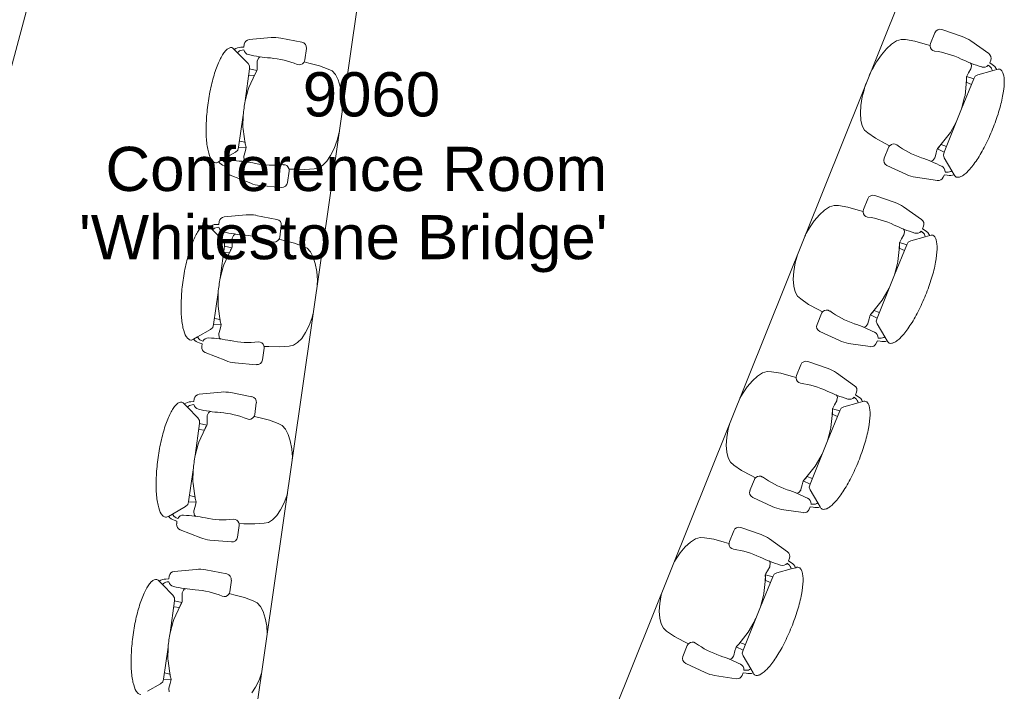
# Model space of a CAD drawing. Header units: inches. Extents: x -1 to 4727, y -3 to 1727.
# Tile 157 of 163: x 4386 to 4562, y 1102 to 1222. Entities that reach past the tile are written whole.
import ezdxf

# ---------------------------------------------------------------- set-up
doc = ezdxf.new("R2010")
doc.units = ezdxf.units.IN
doc.header["$LTSCALE"] = 42
doc.header["$MEASUREMENT"] = 0
doc.layers.get('0').update_dxf_attribs({"linetype": 'CONTINUOUS'})
for name, color, linetype in [('I-FURN-CONF', 9, 'CONTINUOUS'), ('Room Names & IDs', 7, 'CONTINUOUS'), ('triLabelLayer', 7, 'CONTINUOUS')]:
    doc.layers.add(name, color=color, linetype=linetype)
doc.styles.add('PDF Helvetica', font='Helvetica.ttf')
doc.styles.get("Standard").update_dxf_attribs({"font": 'romans.shx'})

# ---------------------------------------------------------------- blocks, each defined once
blk = doc.blocks.new('Credenza - Generic - 12_ Credenza-2908344-FURNITURE PLAN - FLOOR 09 - EAST')
at = {"lineweight": 9}
for p, q in [((72, 19), (-69.33, 19)), ((72, 19), (-69.33, 19)), ((72, -2), (72, 19)), ((72, -2), (72, 19)), ((-72, 16.63), (-72, -2)), ((-72, 16.63), (-72, -2)), ((-72, -2), (72, -2)), ((-72, -2), (72, -2))]:
    blk.add_line(p, q, dxfattribs=at)
blk = doc.blocks.new('CISCO Conference Units - Type 18_-4_ x 8_-6_-V194-FURNITURE PLAN - FLOOR 09 - EAST')
at = {"lineweight": 9}
for p, q in [((-48.83, 113.57), (-21.23, -116.43)), ((21.23, -116.43), (48.83, 113.57)), ((55.8, 104.38), (55.54, 102.31)), ((60.7, 104.98), (56.86, 105.25)), ((66.05, 103.25), (62.36, 104.62)), ((66.65, 101.72), (66.7, 102.21)), ((48.86, 100.42), (48.18, 99.38)), ((49.58, 101.19), (48.86, 100.42)), ((50.32, 101.66), (49.58, 101.19)), ((51.05, 101.82), (50.32, 101.66)), ((52.74, 101.98), (51.05, 101.82)), ((54.67, 101.96), (52.74, 101.98)), ((55.57, 101.96), (54.67, 101.96)), ((63.53, 100.62), (63.28, 100.8)), ((63.61, 100.47), (63.53, 100.62)), ((63.68, 99.93), (63.61, 100.47)), ((67.47, 100.45), (65.17, 99.1)), ((66.51, 101.23), (66.8, 101.11)), ((67.14, 101.55), (66.65, 101.72)), ((67.47, 100.45), (68.19, 100.87)), ((68.4, 101), (68.19, 100.87)), ((48.18, 99.38), (47.58, 98.11)), ((63.29, 98.21), (63.33, 98.5)), ((63.33, 98.5), (63.45, 99.01)), ((63.45, 99.01), (63.67, 99.81)), ((63.67, 99.81), (63.68, 99.93)), ((64.77, 98.73), (64.65, 98.22)), ((65.17, 99.1), (64.77, 98.73)), ((47.58, 98.11), (47.07, 96.66)), ((63.45, 97.6), (63.29, 98.21)), ((63.3, 98.26), (64.65, 98.22)), ((63.9, 94.95), (63.45, 97.6)), ((64.51, 97.11), (63.51, 97.3)), ((64.65, 98.22), (63.92, 92.49)), ((47.07, 96.66), (46.76, 95.43)), ((63.91, 94.6), (63.9, 94.95)), ((63.92, 92.49), (63.91, 94.6)), ((46.24, 91.2), (46.24, 89.94)), ((46.24, 89.94), (46.39, 88.4)), ((63.61, 89.91), (62.93, 84.17)), ((63.08, 87.87), (63.61, 89.91)), ((46.39, 88.4), (46.67, 87.03)), ((46.67, 87.03), (47.07, 85.86)), ((61.92, 85.06), (62.98, 87.52)), ((62.98, 87.52), (63.08, 87.87)), ((47.07, 85.86), (47.58, 84.94)), ((47.58, 84.94), (48.19, 84.3)), ((61.58, 84.22), (61.61, 84.51)), ((61.61, 84.51), (61.92, 85.06)), ((61.61, 84.46), (62.93, 84.17)), ((63.06, 85.28), (62.04, 85.34)), ((48.19, 84.3), (48.86, 83.97)), ((48.86, 83.97), (50.46, 83.41)), ((50.46, 83.41), (52.34, 82.96)), ((52.34, 82.96), (53.21, 82.74)), ((61.37, 82.23), (61.57, 82.75)), ((61.57, 83.69), (61.58, 84.22)), ((61.59, 82.87), (61.57, 83.69)), ((61.57, 82.75), (61.59, 82.87)), ((62.93, 84.17), (62.92, 83.64)), ((62.92, 83.64), (63.22, 83.2)), ((63.22, 83.2), (65.13, 81.32)), ((53.1, 82.4), (52.85, 80.34)), ((60.97, 82), (61.25, 82.11)), ((61.25, 82.11), (61.37, 82.23)), ((65.71, 80.74), (65.13, 81.32)), ((53.67, 79.23), (57.45, 78.57)), ((63.94, 79.8), (64.02, 80.3)), ((64.31, 80.85), (64.01, 80.8)), ((64.02, 80.3), (64.53, 80.33)), ((65.71, 80.74), (65.89, 80.57)), ((59.16, 78.52), (63.07, 78.95)), ((-62.16, 71.49), (-58.47, 72.86)), ((-56.81, 73.22), (-52.98, 73.49)), ((-51.91, 72.61), (-51.66, 70.55)), ((51.91, 72.61), (51.66, 70.55)), ((56.81, 73.22), (52.98, 73.49)), ((62.16, 71.49), (58.47, 72.86)), ((-62.76, 69.95), (-62.81, 70.45)), ((62.76, 69.95), (62.81, 70.45)), ((-64.51, 69.24), (-64.3, 69.11)), ((-63.59, 68.69), (-64.3, 69.11)), ((-63.59, 68.69), (-61.28, 67.33)), ((-63.25, 69.79), (-62.76, 69.95)), ((-62.63, 69.46), (-62.91, 69.34)), ((-59.8, 68.16), (-59.73, 68.71)), ((-59.73, 68.71), (-59.64, 68.86)), ((-59.64, 68.86), (-59.39, 69.04)), ((-51.68, 70.2), (-50.78, 70.19)), ((-50.78, 70.19), (-48.85, 70.21)), ((-48.85, 70.21), (-47.17, 70.06)), ((-47.17, 70.06), (-46.43, 69.9)), ((-46.43, 69.9), (-45.69, 69.43)), ((-45.69, 69.43), (-44.97, 68.66)), ((-44.97, 68.66), (-44.3, 67.62)), ((44.97, 68.66), (44.3, 67.62)), ((45.69, 69.43), (44.97, 68.66)), ((46.43, 69.9), (45.69, 69.43)), ((47.17, 70.06), (46.43, 69.9)), ((48.85, 70.21), (47.17, 70.06)), ((50.78, 70.19), (48.85, 70.21)), ((51.68, 70.2), (50.78, 70.19)), ((59.64, 68.86), (59.39, 69.04)), ((59.73, 68.71), (59.64, 68.86)), ((59.8, 68.16), (59.73, 68.71)), ((63.59, 68.69), (61.28, 67.33)), ((62.63, 69.46), (62.91, 69.34)), ((63.25, 69.79), (62.76, 69.95)), ((63.59, 68.69), (64.3, 69.11)), ((64.51, 69.24), (64.3, 69.11)), ((-61.28, 67.33), (-60.89, 66.97)), ((-60.89, 66.97), (-60.76, 66.45)), ((-59.78, 68.05), (-59.8, 68.16)), ((-59.57, 67.25), (-59.78, 68.05)), ((-59.44, 66.73), (-59.57, 67.25)), ((-44.3, 67.62), (-43.69, 66.35)), ((44.3, 67.62), (43.69, 66.35)), ((59.44, 66.73), (59.57, 67.25)), ((59.57, 67.25), (59.78, 68.05)), ((59.78, 68.05), (59.8, 68.16)), ((60.89, 66.97), (60.76, 66.45)), ((61.28, 67.33), (60.89, 66.97)), ((-59.41, 66.5), (-60.76, 66.45)), ((-60.76, 66.45), (-60.04, 60.72)), ((-60.62, 65.35), (-59.62, 65.53)), ((-60.01, 63.19), (-59.57, 65.84)), ((-59.57, 65.84), (-59.41, 66.44)), ((-59.41, 66.44), (-59.44, 66.73)), ((-43.69, 66.35), (-43.18, 64.9)), ((43.69, 66.35), (43.18, 64.9)), ((59.41, 66.44), (59.44, 66.73)), ((59.41, 66.5), (60.76, 66.45)), ((59.57, 65.84), (59.41, 66.44)), ((60.01, 63.19), (59.57, 65.84)), ((60.62, 65.35), (59.62, 65.53)), ((60.76, 66.45), (60.04, 60.72)), ((-43.18, 64.9), (-42.87, 63.67)), ((43.18, 64.9), (42.87, 63.67)), ((-60.04, 60.72), (-60.02, 62.83)), ((-60.02, 62.83), (-60.01, 63.19)), ((60.02, 62.83), (60.01, 63.19)), ((60.04, 60.72), (60.02, 62.83)), ((-59.72, 58.15), (-59.04, 52.41)), ((-59.2, 56.1), (-59.72, 58.15)), ((-42.36, 58.18), (-42.5, 56.64)), ((-42.35, 59.44), (-42.36, 58.18)), ((42.35, 59.44), (42.36, 58.18)), ((42.36, 58.18), (42.5, 56.64)), ((59.72, 58.15), (59.04, 52.41)), ((59.2, 56.1), (59.72, 58.15)), ((-42.5, 56.64), (-42.78, 55.26)), ((42.5, 56.64), (42.78, 55.26)), ((-59.1, 55.76), (-59.2, 56.1)), ((-58.03, 53.3), (-59.1, 55.76)), ((-42.78, 55.26), (-43.18, 54.09)), ((42.78, 55.26), (43.18, 54.09)), ((58.03, 53.3), (59.1, 55.76)), ((59.1, 55.76), (59.2, 56.1)), ((-59.17, 53.52), (-58.15, 53.58)), ((-57.73, 52.75), (-58.03, 53.3)), ((-43.7, 53.17), (-44.3, 52.54)), ((-43.18, 54.09), (-43.7, 53.17)), ((43.18, 54.09), (43.7, 53.17)), ((43.7, 53.17), (44.3, 52.54)), ((57.73, 52.75), (58.03, 53.3)), ((59.17, 53.52), (58.15, 53.58)), ((-59.33, 51.43), (-61.24, 49.56)), ((-59.03, 51.88), (-59.33, 51.43)), ((-57.72, 52.7), (-59.04, 52.41)), ((-59.04, 52.41), (-59.03, 51.88)), ((-57.69, 52.46), (-57.73, 52.75)), ((-57.7, 51.1), (-57.68, 51.93)), ((-57.69, 50.99), (-57.7, 51.1)), ((-57.68, 51.93), (-57.69, 52.46)), ((-48.45, 51.2), (-49.32, 50.97)), ((-46.57, 51.64), (-48.45, 51.2)), ((-44.97, 52.21), (-46.57, 51.64)), ((-44.3, 52.54), (-44.97, 52.21)), ((44.3, 52.54), (44.97, 52.21)), ((44.97, 52.21), (46.57, 51.64)), ((46.57, 51.64), (48.45, 51.2)), ((48.45, 51.2), (49.32, 50.97)), ((57.68, 51.93), (57.69, 52.46)), ((57.7, 51.1), (57.68, 51.93)), ((57.69, 52.46), (57.73, 52.75)), ((57.69, 50.99), (57.7, 51.1)), ((57.72, 52.7), (59.04, 52.41)), ((59.04, 52.41), (59.03, 51.88)), ((59.03, 51.88), (59.33, 51.43)), ((59.33, 51.43), (61.24, 49.56)), ((-61.83, 48.98), (-61.24, 49.56)), ((-57.49, 50.47), (-57.69, 50.99)), ((-57.37, 50.35), (-57.49, 50.47)), ((-57.08, 50.24), (-57.37, 50.35)), ((-49.21, 50.64), (-48.96, 48.57)), ((49.21, 50.64), (48.96, 48.57)), ((57.08, 50.24), (57.37, 50.35)), ((57.37, 50.35), (57.49, 50.47)), ((57.49, 50.47), (57.69, 50.99)), ((61.83, 48.98), (61.24, 49.56)), ((-61.83, 48.98), (-62, 48.81)), ((-60.13, 48.53), (-60.64, 48.57)), ((-60.43, 49.09), (-60.12, 49.04)), ((-60.06, 48.04), (-60.13, 48.53)), ((60.06, 48.04), (60.13, 48.53)), ((60.43, 49.09), (60.12, 49.04)), ((60.13, 48.53), (60.64, 48.57)), ((61.83, 48.98), (62, 48.81)), ((-55.27, 46.75), (-59.18, 47.19)), ((-49.78, 47.47), (-53.57, 46.8)), ((49.78, 47.47), (53.57, 46.8)), ((55.27, 46.75), (59.18, 47.19)), ((-58.28, 39.72), (-54.59, 41.09)), ((-52.92, 41.45), (-49.09, 41.73)), ((-48.03, 40.85), (-47.77, 38.79)), ((48.03, 40.85), (47.77, 38.79)), ((52.92, 41.45), (49.09, 41.73)), ((58.28, 39.72), (54.59, 41.09)), ((-60.62, 37.47), (-60.41, 37.35)), ((-59.7, 36.93), (-60.41, 37.35)), ((-59.36, 38.03), (-58.87, 38.19)), ((-58.74, 37.7), (-59.03, 37.58)), ((-58.87, 38.19), (-58.92, 38.69)), ((-55.91, 36.4), (-55.84, 36.95)), ((-55.84, 36.95), (-55.75, 37.09)), ((-55.75, 37.09), (-55.5, 37.27)), ((-47.8, 38.44), (-46.9, 38.43)), ((-46.9, 38.43), (-44.97, 38.45)), ((-44.97, 38.45), (-43.28, 38.29)), ((-43.28, 38.29), (-42.54, 38.13)), ((-42.54, 38.13), (-41.8, 37.66)), ((-41.8, 37.66), (-41.08, 36.89)), ((41.8, 37.66), (41.08, 36.89)), ((42.54, 38.13), (41.8, 37.66)), ((43.28, 38.29), (42.54, 38.13)), ((44.97, 38.45), (43.28, 38.29)), ((46.9, 38.43), (44.97, 38.45)), ((47.8, 38.44), (46.9, 38.43)), ((55.75, 37.09), (55.5, 37.27)), ((55.84, 36.95), (55.75, 37.09)), ((55.91, 36.4), (55.84, 36.95)), ((58.74, 37.7), (59.03, 37.58)), ((58.87, 38.19), (58.92, 38.69)), ((59.36, 38.03), (58.87, 38.19)), ((59.7, 36.93), (60.41, 37.35)), ((60.62, 37.47), (60.41, 37.35)), ((-59.7, 36.93), (-57.4, 35.57)), ((-57.4, 35.57), (-57, 35.21)), ((-57, 35.21), (-56.88, 34.69)), ((-55.89, 36.28), (-55.91, 36.4)), ((-55.68, 35.49), (-55.89, 36.28)), ((-55.56, 34.97), (-55.68, 35.49)), ((-41.08, 36.89), (-40.41, 35.86)), ((-40.41, 35.86), (-39.81, 34.59)), ((40.41, 35.86), (39.81, 34.59)), ((41.08, 36.89), (40.41, 35.86)), ((55.56, 34.97), (55.68, 35.49)), ((55.68, 35.49), (55.89, 36.28)), ((55.89, 36.28), (55.91, 36.4)), ((57, 35.21), (56.88, 34.69)), ((57.4, 35.57), (57, 35.21)), ((59.7, 36.93), (57.4, 35.57)), ((-55.53, 34.73), (-56.88, 34.69)), ((-56.88, 34.69), (-56.15, 28.96)), ((-56.74, 33.59), (-55.73, 33.77)), ((-56.12, 31.43), (-55.68, 34.07)), ((-55.68, 34.07), (-55.52, 34.68)), ((-55.52, 34.68), (-55.56, 34.97)), ((-39.81, 34.59), (-39.29, 33.13)), ((39.81, 34.59), (39.29, 33.13)), ((55.52, 34.68), (55.56, 34.97)), ((55.68, 34.07), (55.52, 34.68)), ((55.53, 34.73), (56.88, 34.69)), ((56.12, 31.43), (55.68, 34.07)), ((56.74, 33.59), (55.73, 33.77)), ((56.88, 34.69), (56.15, 28.96)), ((-39.29, 33.13), (-39.07, 32.24)), ((39.29, 33.13), (39.07, 32.24)), ((-56.15, 28.96), (-56.14, 31.07)), ((-56.14, 31.07), (-56.12, 31.43)), ((56.14, 31.07), (56.12, 31.43)), ((56.15, 28.96), (56.14, 31.07)), ((-55.83, 26.39), (-55.15, 20.65)), ((-55.31, 24.34), (-55.83, 26.39)), ((-38.47, 26.41), (-38.61, 24.88)), ((-38.47, 27.22), (-38.47, 26.41)), ((38.47, 27.22), (38.47, 26.41)), ((38.47, 26.41), (38.61, 24.88)), ((55.83, 26.39), (55.15, 20.65)), ((55.31, 24.34), (55.83, 26.39)), ((-38.61, 24.88), (-38.89, 23.5)), ((38.61, 24.88), (38.89, 23.5)), ((-55.21, 24), (-55.31, 24.34)), ((-54.14, 21.54), (-55.21, 24)), ((-38.89, 23.5), (-39.3, 22.33)), ((38.89, 23.5), (39.3, 22.33)), ((54.14, 21.54), (55.21, 24)), ((55.21, 24), (55.31, 24.34)), ((-55.28, 21.75), (-54.26, 21.82)), ((-53.84, 20.99), (-54.14, 21.54)), ((-39.81, 21.41), (-40.41, 20.77)), ((-39.3, 22.33), (-39.81, 21.41)), ((39.3, 22.33), (39.81, 21.41)), ((39.81, 21.41), (40.41, 20.77)), ((53.84, 20.99), (54.14, 21.54)), ((55.28, 21.75), (54.26, 21.82)), ((-55.44, 19.67), (-57.35, 17.79)), ((-55.15, 20.12), (-55.44, 19.67)), ((-53.83, 20.93), (-55.15, 20.65)), ((-55.15, 20.65), (-55.15, 20.12)), ((-53.8, 20.7), (-53.84, 20.99)), ((-53.81, 19.34), (-53.8, 20.17)), ((-53.8, 20.17), (-53.8, 20.7)), ((-44.57, 19.44), (-45.44, 19.21)), ((-42.69, 19.88), (-44.57, 19.44)), ((-41.09, 20.44), (-42.69, 19.88)), ((-40.41, 20.77), (-41.09, 20.44)), ((40.41, 20.77), (41.09, 20.44)), ((41.09, 20.44), (42.69, 19.88)), ((42.69, 19.88), (44.57, 19.44)), ((44.57, 19.44), (45.44, 19.21)), ((53.8, 20.7), (53.84, 20.99)), ((53.8, 20.17), (53.8, 20.7)), ((53.81, 19.34), (53.8, 20.17)), ((53.83, 20.93), (55.15, 20.65)), ((55.15, 20.65), (55.15, 20.12)), ((55.15, 20.12), (55.44, 19.67)), ((55.44, 19.67), (57.35, 17.79)), ((-57.94, 17.22), (-57.35, 17.79)), ((-53.8, 19.22), (-53.81, 19.34)), ((-53.6, 18.71), (-53.8, 19.22)), ((-53.48, 18.59), (-53.6, 18.71)), ((-53.2, 18.47), (-53.48, 18.59)), ((-45.33, 18.88), (-45.07, 16.81)), ((45.33, 18.88), (45.07, 16.81)), ((53.2, 18.47), (53.48, 18.59)), ((53.48, 18.59), (53.6, 18.71)), ((53.6, 18.71), (53.8, 19.22)), ((53.8, 19.22), (53.81, 19.34)), ((57.94, 17.22), (57.35, 17.79)), ((-57.94, 17.22), (-58.12, 17.04)), ((-56.24, 16.77), (-56.76, 16.81)), ((-56.54, 17.33), (-56.23, 17.28)), ((-56.17, 16.28), (-56.24, 16.77)), ((56.17, 16.28), (56.24, 16.77)), ((56.54, 17.33), (56.23, 17.28)), ((56.24, 16.77), (56.76, 16.81)), ((57.94, 17.22), (58.12, 17.04)), ((-51.38, 14.99), (-55.29, 15.43)), ((-45.89, 15.7), (-49.68, 15.04)), ((45.89, 15.7), (49.68, 15.04)), ((51.38, 14.99), (55.29, 15.43)), ((-54.39, 7.96), (-50.7, 9.33)), ((-49.04, 9.69), (-45.2, 9.96)), ((-44.14, 9.09), (-43.89, 7.02)), ((44.14, 9.09), (43.89, 7.02)), ((49.04, 9.69), (45.2, 9.96)), ((54.39, 7.96), (50.7, 9.33)), ((-56.74, 5.71), (-56.53, 5.58)), ((-55.82, 5.17), (-56.53, 5.58)), ((-55.48, 6.27), (-54.99, 6.43)), ((-54.85, 5.94), (-55.14, 5.82)), ((-54.99, 6.43), (-55.04, 6.92)), ((-51.95, 5.18), (-51.87, 5.33)), ((-51.87, 5.33), (-51.62, 5.51)), ((-43.91, 6.67), (-43.01, 6.67)), ((-43.01, 6.67), (-41.08, 6.69)), ((-41.08, 6.69), (-39.39, 6.53)), ((-39.39, 6.53), (-38.66, 6.37)), ((-38.66, 6.37), (-37.92, 5.9)), ((-37.92, 5.9), (-37.2, 5.13)), ((37.92, 5.9), (37.2, 5.13)), ((38.66, 6.37), (37.92, 5.9)), ((39.39, 6.53), (38.66, 6.37)), ((41.08, 6.69), (39.39, 6.53)), ((43.01, 6.67), (41.08, 6.69)), ((43.91, 6.67), (43.01, 6.67)), ((51.87, 5.33), (51.62, 5.51)), ((51.95, 5.18), (51.87, 5.33)), ((54.85, 5.94), (55.14, 5.82)), ((54.99, 6.43), (55.04, 6.92)), ((55.48, 6.27), (54.99, 6.43)), ((55.82, 5.17), (56.53, 5.58)), ((56.74, 5.71), (56.53, 5.58)), ((-55.82, 5.17), (-53.51, 3.81)), ((-53.51, 3.81), (-53.11, 3.44)), ((-52.02, 4.64), (-51.95, 5.18)), ((-52.01, 4.52), (-52.02, 4.64)), ((-51.79, 3.72), (-52.01, 4.52)), ((-51.67, 3.21), (-51.79, 3.72)), ((-37.2, 5.13), (-36.52, 4.09)), ((-36.52, 4.09), (-35.92, 2.82)), ((36.52, 4.09), (35.92, 2.82)), ((37.2, 5.13), (36.52, 4.09)), ((51.67, 3.21), (51.79, 3.72)), ((51.79, 3.72), (52.01, 4.52)), ((52.02, 4.64), (51.95, 5.18)), ((52.01, 4.52), (52.02, 4.64)), ((53.51, 3.81), (53.11, 3.44)), ((55.82, 5.17), (53.51, 3.81)), ((-53.11, 3.44), (-52.99, 2.93)), ((-51.64, 2.97), (-52.99, 2.93)), ((-52.99, 2.93), (-52.26, -2.8)), ((-52.85, 1.82), (-51.85, 2.01)), ((-52.24, -0.34), (-51.8, 2.31)), ((-51.8, 2.31), (-51.63, 2.92)), ((-51.63, 2.92), (-51.67, 3.21)), ((-35.92, 2.82), (-35.41, 1.37)), ((35.92, 2.82), (35.41, 1.37)), ((51.63, 2.92), (51.67, 3.21)), ((51.8, 2.31), (51.63, 2.92)), ((51.64, 2.97), (52.99, 2.93)), ((52.24, -0.34), (51.8, 2.31)), ((52.85, 1.82), (51.85, 2.01)), ((52.99, 2.93), (52.26, -2.8)), ((53.11, 3.44), (52.99, 2.93)), ((-35.41, 1.37), (-35.33, 1.04)), ((35.41, 1.37), (35.33, 1.04)), ((-52.26, -2.8), (-52.25, -0.69)), ((-52.25, -0.69), (-52.24, -0.34)), ((52.25, -0.69), (52.24, -0.34)), ((52.26, -2.8), (52.25, -0.69)), ((-34.58, -5.15), (-34.58, -5.35)), ((34.58, -5.15), (34.58, -5.35)), ((-51.95, -5.38), (-51.27, -11.12)), ((-51.43, -7.42), (-51.95, -5.38)), ((-34.73, -6.89), (-35.01, -8.26)), ((-34.58, -5.35), (-34.73, -6.89)), ((34.58, -5.35), (34.73, -6.89)), ((34.73, -6.89), (35.01, -8.26)), ((51.95, -5.38), (51.27, -11.12)), ((51.43, -7.42), (51.95, -5.38)), ((-51.32, -7.76), (-51.43, -7.42)), ((-50.26, -10.23), (-51.32, -7.76)), ((-35.01, -8.26), (-35.41, -9.43)), ((35.01, -8.26), (35.41, -9.43)), ((50.26, -10.23), (51.32, -7.76)), ((51.32, -7.76), (51.43, -7.42)), ((-51.4, -10.01), (-50.38, -9.94)), ((-49.95, -10.78), (-50.26, -10.23)), ((-35.92, -10.35), (-36.53, -10.99)), ((-35.41, -9.43), (-35.92, -10.35)), ((35.41, -9.43), (35.92, -10.35)), ((35.92, -10.35), (36.53, -10.99)), ((49.95, -10.78), (50.26, -10.23)), ((51.4, -10.01), (50.38, -9.94)), ((-51.56, -12.09), (-53.47, -13.97)), ((-51.26, -11.64), (-51.56, -12.09)), ((-49.95, -10.83), (-51.27, -11.12)), ((-51.27, -11.12), (-51.26, -11.64)), ((-49.92, -11.07), (-49.95, -10.78)), ((-49.93, -12.42), (-49.91, -11.6)), ((-49.91, -11.6), (-49.92, -11.07)), ((-38.8, -11.88), (-40.68, -12.33)), ((-37.2, -11.32), (-38.8, -11.88)), ((-36.53, -10.99), (-37.2, -11.32)), ((36.53, -10.99), (37.2, -11.32)), ((37.2, -11.32), (38.8, -11.88)), ((38.8, -11.88), (40.68, -12.33)), ((49.91, -11.6), (49.92, -11.07)), ((49.93, -12.42), (49.91, -11.6)), ((49.92, -11.07), (49.95, -10.78)), ((49.95, -10.83), (51.27, -11.12)), ((51.27, -11.12), (51.26, -11.64)), ((51.26, -11.64), (51.56, -12.09)), ((51.56, -12.09), (53.47, -13.97)), ((-54.05, -14.55), (-53.47, -13.97)), ((-49.91, -12.54), (-49.93, -12.42)), ((-49.72, -13.05), (-49.91, -12.54)), ((-49.6, -13.17), (-49.72, -13.05)), ((-49.31, -13.29), (-49.6, -13.17)), ((-40.68, -12.33), (-41.55, -12.55)), ((-41.44, -12.89), (-41.19, -14.95)), ((40.68, -12.33), (41.55, -12.55)), ((41.44, -12.89), (41.19, -14.95)), ((49.31, -13.29), (49.6, -13.17)), ((49.6, -13.17), (49.72, -13.05)), ((49.72, -13.05), (49.91, -12.54)), ((49.91, -12.54), (49.93, -12.42)), ((54.05, -14.55), (53.47, -13.97)), ((-54.05, -14.55), (-54.23, -14.72)), ((-52.36, -14.99), (-52.87, -14.95)), ((-52.65, -14.44), (-52.35, -14.49)), ((-52.28, -15.49), (-52.36, -14.99)), ((52.28, -15.49), (52.36, -14.99)), ((52.65, -14.44), (52.35, -14.49)), ((52.36, -14.99), (52.87, -14.95)), ((54.05, -14.55), (54.23, -14.72)), ((-47.5, -16.77), (-51.41, -16.34)), ((-42.01, -16.06), (-45.79, -16.72)), ((42.01, -16.06), (45.79, -16.72)), ((47.5, -16.77), (51.41, -16.34)), ((-50.5, -23.8), (-46.81, -22.43)), ((-45.15, -22.07), (-41.32, -21.8)), ((-40.25, -22.67), (-40, -24.74)), ((-52.85, -26.05), (-52.64, -26.18)), ((-51.93, -26.6), (-52.64, -26.18)), ((-51.59, -25.5), (-51.1, -25.34)), ((-50.97, -25.83), (-51.25, -25.95)), ((-51.1, -25.34), (-51.15, -24.84)), ((-47.98, -26.43), (-47.73, -26.25)), ((-40.03, -25.09), (-39.12, -25.1)), ((-39.12, -25.1), (-37.2, -25.07)), ((-37.2, -25.07), (-35.51, -25.23)), ((-35.51, -25.23), (-34.77, -25.39)), ((-34.77, -25.39), (-34.03, -25.86)), ((-34.03, -25.86), (-33.31, -26.63)), ((-51.93, -26.6), (-49.62, -27.96)), ((-49.62, -27.96), (-49.23, -28.32)), ((-48.14, -27.13), (-48.07, -26.58)), ((-48.12, -27.24), (-48.14, -27.13)), ((-47.91, -28.04), (-48.12, -27.24)), ((-48.07, -26.58), (-47.98, -26.43)), ((-47.78, -28.55), (-47.91, -28.04)), ((-33.31, -26.63), (-32.64, -27.67)), ((-32.64, -27.67), (-32.03, -28.94)), ((-49.23, -28.32), (-49.1, -28.83)), ((-47.75, -28.79), (-49.1, -28.83)), ((-49.1, -28.83), (-48.38, -34.57)), ((-48.96, -29.94), (-47.96, -29.76)), ((-48.35, -32.1), (-47.91, -29.45)), ((-47.91, -29.45), (-47.75, -28.84)), ((-47.75, -28.84), (-47.78, -28.55)), ((-32.03, -28.94), (-31.57, -30.26)), ((-48.38, -34.57), (-48.37, -32.46)), ((-48.37, -32.46), (-48.35, -32.1)), ((-48.06, -37.14), (-47.38, -42.88)), ((-47.54, -39.19), (-48.06, -37.14)), ((-30.84, -38.65), (-31.12, -40.03)), ((-30.72, -37.35), (-30.84, -38.65)), ((-47.44, -39.53), (-47.54, -39.19)), ((-46.37, -41.99), (-47.44, -39.53)), ((-31.12, -40.03), (-31.52, -41.2)), ((-47.51, -41.77), (-46.49, -41.71)), ((-46.07, -42.54), (-46.37, -41.99)), ((-47.67, -43.86), (-49.56, -45.72)), ((-47.37, -43.41), (-47.67, -43.86)), ((-46.06, -42.59), (-47.38, -42.88)), ((-47.38, -42.88), (-47.37, -43.41)), ((-46.03, -42.83), (-46.07, -42.54)), ((-46.04, -44.19), (-46.02, -43.36)), ((-46.02, -43.36), (-46.03, -42.83)), ((-46.03, -44.3), (-46.04, -44.19)), ((-45.83, -44.82), (-46.03, -44.3))]:
    blk.add_line(p, q, dxfattribs=at)
for centre, radius, start, end in [((56.79, 104.26), 1, 85.9357, 173), ((60.27, 99), 6, 69.6075, 85.9357), ((56.54, 102.19), 1, 173, 200.5138), ((65.7, 102.31), 1, 354.302, 69.6075), ((56.49, 102.12), 0.937, 197.5578, 277.2659), ((58.64, 85.32), 16, 79.4534, 97.2659), ((66.36, 126.82), 26.21, 259.4534, 268.0637), ((65.52, 101.75), 1.13, 268.0637, 332.2169), ((66.29, 99.9), 1.31, 25.1056, 67.0546), ((66.65, 99.65), 1.96, 38.4331, 75.5669), ((68.63, 100.61), 0.45, 83.6225, 120.5191), ((40.94, 93.01), 22.97, 10.7643, 13.2224), ((63.24, 91.26), 17, 165.8004, 171.168), ((63.24, 91.26), 17, 174.9991, 180.1996), ((31.6, 95.15), 32.43, 350.709, 355.291), ((41.18, 94.97), 22.97, 332.7776, 335.2357), ((54.09, 82.28), 1, 145.4862, 173), ((54.07, 82.36), 0.937, 68.7341, 148.4422), ((60.21, 98.14), 16, 248.7341, 266.5466), ((57.67, 56), 26.21, 77.9363, 86.5466), ((62.91, 80.54), 1.13, 13.7831, 77.9363), ((64.11, 82.15), 1.31, 278.9454, 320.8944), ((53.84, 80.22), 1, 173, 260.0643), ((62.95, 79.95), 1, 276.3925, 351.698), ((64.52, 82.3), 1.96, 270.4331, 307.5669), ((66.2, 80.89), 0.45, 225.4809, 262.3775), ((58.49, 84.48), 6, 260.0643, 276.3925), ((-56.38, 67.23), 6, 94.0643, 110.3925), ((-52.9, 72.49), 1, 7, 94.0643), ((52.9, 72.49), 1, 85.9357, 173), ((56.38, 67.23), 6, 69.6075, 85.9357), ((-61.81, 70.55), 1, 110.3925, 185.698), ((-52.65, 70.43), 1, 339.4862, 7), ((52.65, 70.43), 1, 173, 200.5138), ((61.81, 70.55), 1, 354.302, 69.6075), ((-64.74, 68.85), 0.45, 59.4809, 96.3775), ((-62.76, 67.89), 1.96, 104.4331, 141.5669), ((-62.4, 68.14), 1.31, 112.9454, 154.8944), ((-61.63, 69.99), 1.13, 207.7831, 271.9363), ((-62.48, 95.06), 26.21, 271.9363, 280.5466), ((-54.75, 53.56), 16, 82.7341, 100.5466), ((-52.61, 70.36), 0.937, 262.7341, 342.4422), ((52.61, 70.36), 0.937, 197.5578, 277.2659), ((54.75, 53.56), 16, 79.4534, 97.2659), ((62.48, 95.06), 26.21, 259.4534, 268.0637), ((61.63, 69.99), 1.13, 268.0637, 332.2169), ((62.4, 68.14), 1.31, 25.1056, 67.0546), ((62.76, 67.89), 1.96, 38.4331, 75.5669), ((64.74, 68.85), 0.45, 83.6225, 120.5191), ((-37.05, 61.24), 22.97, 166.7776, 169.2357), ((37.05, 61.24), 22.97, 10.7643, 13.2224), ((-59.35, 59.5), 17, 12.6601, 14.1996), ((59.35, 59.5), 17, 165.8004, 167.3399), ((-27.71, 63.38), 32.43, 184.709, 189.291), ((27.71, 63.38), 32.43, 350.709, 355.291), ((-59.35, 59.5), 17, 359.8004, 0.8236), ((59.35, 59.5), 17, 179.1764, 180.1996), ((-37.29, 63.2), 22.97, 204.7643, 207.2224), ((37.29, 63.2), 22.97, 332.7776, 335.2357), ((-56.33, 66.38), 16, 273.4534, 291.2659), ((-50.18, 50.59), 0.937, 31.5578, 111.2659), ((-50.21, 50.52), 1, 7, 34.5138), ((50.21, 50.52), 1, 145.4862, 173), ((50.18, 50.59), 0.937, 68.7341, 148.4422), ((56.33, 66.38), 16, 248.7341, 266.5466), ((-60.22, 50.38), 1.31, 219.1056, 261.0546), ((-59.02, 48.77), 1.13, 102.0637, 166.2169), ((-53.78, 24.24), 26.21, 93.4534, 102.0637), ((53.78, 24.24), 26.21, 77.9363, 86.5466), ((59.02, 48.77), 1.13, 13.7831, 77.9363), ((60.22, 50.38), 1.31, 278.9454, 320.8944), ((-62.32, 49.13), 0.45, 277.6225, 314.5191), ((-60.63, 50.53), 1.96, 232.4331, 269.5669), ((-59.07, 48.18), 1, 188.302, 263.6075), ((-49.95, 48.45), 1, 279.9357, 7), ((49.95, 48.45), 1, 173, 260.0643), ((59.07, 48.18), 1, 276.3925, 351.698), ((60.63, 50.53), 1.96, 270.4331, 307.5669), ((62.32, 49.13), 0.45, 225.4809, 262.3775), ((-54.6, 52.71), 6, 263.6075, 279.9357), ((54.6, 52.71), 6, 260.0643, 276.3925), ((-52.5, 35.47), 6, 94.0643, 110.3925), ((-49.02, 40.73), 1, 7, 94.0643), ((49.02, 40.73), 1, 85.9357, 173), ((52.5, 35.47), 6, 69.6075, 85.9357), ((-57.93, 38.79), 1, 110.3925, 185.698), ((-48.76, 38.67), 1, 339.4862, 7), ((48.76, 38.67), 1, 173, 200.5138), ((57.93, 38.79), 1, 354.302, 69.6075), ((-60.85, 37.08), 0.45, 59.4809, 96.3775), ((-58.87, 36.13), 1.96, 104.4331, 141.5669), ((-58.52, 36.37), 1.31, 112.9454, 154.8944), ((-57.74, 38.23), 1.13, 207.7831, 271.9363), ((-58.59, 63.3), 26.21, 271.9363, 280.5466), ((-50.86, 21.79), 16, 82.7341, 100.5466), ((-48.72, 38.6), 0.937, 262.7341, 342.4422), ((48.72, 38.6), 0.937, 197.5578, 277.2659), ((50.86, 21.79), 16, 79.4534, 97.2659), ((58.59, 63.3), 26.21, 259.4534, 268.0637), ((57.74, 38.23), 1.13, 268.0637, 332.2169), ((58.52, 36.37), 1.31, 25.1056, 67.0546), ((58.87, 36.13), 1.96, 38.4331, 75.5669), ((60.85, 37.08), 0.45, 83.6225, 120.5191), ((-33.16, 29.48), 22.97, 166.7776, 169.2357), ((33.16, 29.48), 22.97, 10.7643, 13.2224), ((-23.83, 31.62), 32.43, 184.709, 189.291), ((23.83, 31.62), 32.43, 350.709, 355.291), ((-33.4, 31.44), 22.97, 204.7643, 207.2224), ((33.4, 31.44), 22.97, 332.7776, 335.2357), ((-52.44, 34.62), 16, 273.4534, 291.2659), ((-46.29, 18.83), 0.937, 31.5578, 111.2659), ((46.29, 18.83), 0.937, 68.7341, 148.4422), ((52.44, 34.62), 16, 248.7341, 266.5466), ((-56.34, 18.62), 1.31, 219.1056, 261.0546), ((-55.14, 17.01), 1.13, 102.0637, 166.2169), ((-49.9, -7.52), 26.21, 93.4534, 102.0637), ((-46.32, 18.75), 1, 7, 34.5138), ((46.32, 18.75), 1, 145.4862, 173), ((49.9, -7.52), 26.21, 77.9363, 86.5466), ((55.14, 17.01), 1.13, 13.7831, 77.9363), ((56.34, 18.62), 1.31, 278.9454, 320.8944), ((-58.43, 17.36), 0.45, 277.6225, 314.5191), ((-56.74, 18.77), 1.96, 232.4331, 269.5669), ((-55.18, 16.42), 1, 188.302, 263.6075), ((-46.07, 16.69), 1, 279.9357, 7), ((46.07, 16.69), 1, 173, 260.0643), ((55.18, 16.42), 1, 276.3925, 351.698), ((56.74, 18.77), 1.96, 270.4331, 307.5669), ((58.43, 17.36), 0.45, 225.4809, 262.3775), ((-50.71, 20.95), 6, 263.6075, 279.9357), ((50.71, 20.95), 6, 260.0643, 276.3925), ((-48.61, 3.71), 6, 94.0643, 110.3925), ((-45.13, 8.97), 1, 7, 94.0643), ((45.13, 8.97), 1, 85.9357, 173), ((48.61, 3.71), 6, 69.6075, 85.9357), ((-54.04, 7.02), 1, 110.3925, 185.698), ((54.04, 7.02), 1, 354.302, 69.6075), ((-56.97, 5.32), 0.45, 59.4809, 96.3775), ((-54.99, 4.36), 1.96, 104.4331, 141.5669), ((-54.63, 4.61), 1.31, 112.9454, 154.8944), ((-53.86, 6.46), 1.13, 207.7831, 271.9363), ((-54.7, 31.53), 26.21, 271.9363, 280.5466), ((-46.98, -9.97), 16, 82.7341, 100.5466), ((-44.83, 6.83), 0.937, 262.7341, 342.4422), ((-44.88, 6.9), 1, 339.4862, 7), ((44.88, 6.9), 1, 173, 200.5138), ((44.83, 6.83), 0.937, 197.5578, 277.2659), ((46.98, -9.97), 16, 79.4534, 97.2659), ((54.7, 31.53), 26.21, 259.4534, 268.0637), ((53.86, 6.46), 1.13, 268.0637, 332.2169), ((54.63, 4.61), 1.31, 25.1056, 67.0546), ((54.99, 4.36), 1.96, 38.4331, 75.5669), ((56.97, 5.32), 0.45, 83.6225, 120.5191), ((-29.28, -2.28), 22.97, 166.7776, 169.2357), ((29.28, -2.28), 22.97, 10.7643, 13.2224), ((-19.94, -0.14), 32.43, 184.709, 189.291), ((19.94, -0.14), 32.43, 350.709, 355.291), ((-29.52, -0.32), 22.97, 204.7643, 207.2224), ((29.52, -0.32), 22.97, 332.7776, 335.2357), ((-48.55, 2.85), 16, 273.4534, 291.2659), ((-42.41, -12.93), 0.937, 31.5578, 111.2659), ((42.41, -12.93), 0.937, 68.7341, 148.4422), ((48.55, 2.85), 16, 248.7341, 266.5466), ((-52.45, -13.14), 1.31, 219.1056, 261.0546), ((-51.25, -14.75), 1.13, 102.0637, 166.2169), ((-46.01, -39.28), 26.21, 93.4534, 102.0637), ((-42.43, -13.01), 1, 7, 34.5138), ((42.43, -13.01), 1, 145.4862, 173), ((46.01, -39.28), 26.21, 77.9363, 86.5466), ((51.25, -14.75), 1.13, 13.7831, 77.9363), ((52.45, -13.14), 1.31, 278.9454, 320.8944), ((-54.55, -14.4), 0.45, 277.6225, 314.5191), ((-52.86, -12.99), 1.96, 232.4331, 269.5669), ((-51.3, -15.34), 1, 188.302, 263.6075), ((-42.18, -15.07), 1, 279.9357, 7), ((42.18, -15.07), 1, 173, 260.0643), ((51.3, -15.34), 1, 276.3925, 351.698), ((52.86, -12.99), 1.96, 270.4331, 307.5669), ((54.55, -14.4), 0.45, 225.4809, 262.3775), ((-46.83, -10.81), 6, 263.6075, 279.9357), ((46.83, -10.81), 6, 260.0643, 276.3925), ((-44.72, -28.06), 6, 94.0643, 110.3925), ((-41.25, -22.8), 1, 7, 94.0643), ((-50.15, -24.74), 1, 110.3925, 185.698), ((-53.08, -26.44), 0.45, 59.4809, 96.3775), ((-51.1, -27.4), 1.96, 104.4331, 141.5669), ((-50.74, -27.15), 1.31, 112.9454, 154.8944), ((-49.97, -25.3), 1.13, 207.7831, 271.9363), ((-50.82, -0.23), 26.21, 271.9363, 280.5466), ((-43.09, -41.73), 16, 82.7341, 100.5466), ((-40.95, -24.93), 0.937, 262.7341, 342.4422), ((-40.99, -24.86), 1, 339.4862, 7), ((-25.39, -34.05), 22.97, 166.7776, 169.2357), ((-16.06, -31.9), 32.43, 184.709, 189.291), ((-25.63, -32.08), 22.97, 204.7643, 207.2224)]:
    blk.add_arc(centre, radius, start, end, dxfattribs=at)
for points, knots in [([(66.14, 80.44), (66.29, 80.43), (66.6, 80.47), (67.07, 80.8), (67.56, 81.37), (68.04, 82.17), (68.51, 83.19), (68.95, 84.39), (69.35, 85.74), (69.82, 87.72), (70.18, 89.86), (70.4, 92.03), (70.52, 94.15), (70.48, 96.63), (70.13, 99.02), (69.62, 100.34), (69.11, 100.92), (68.82, 101.04), (68.68, 101.06)], [0, 0, 0, 0, 0.05, 0.1, 0.15, 0.2, 0.25, 0.3, 0.35, 0.4, 0.5, 0.55, 0.6, 0.7, 0.8, 0.9, 0.95, 1, 1, 1, 1]), ([(-62.26, 48.68), (-62.41, 48.66), (-62.71, 48.71), (-63.35, 49.15), (-64.16, 50.3), (-65.08, 52.54), (-65.72, 54.94), (-66.11, 57.03), (-66.43, 59.18), (-66.6, 61.35), (-66.62, 63.38), (-66.56, 64.79), (-66.42, 66.06), (-66.21, 67.16), (-65.94, 68.05), (-65.61, 68.72), (-65.22, 69.16), (-64.94, 69.28), (-64.79, 69.3)], [-1, -1, -1, -1, -0.95, -0.9, -0.8, -0.7, -0.6, -0.55, -0.5, -0.4, -0.35, -0.3, -0.25, -0.2, -0.15, -0.1, -0.05, 0, 0, 0, 0]), ([(62.26, 48.68), (62.41, 48.66), (62.71, 48.71), (63.19, 49.04), (63.67, 49.61), (64.16, 50.41), (64.62, 51.42), (65.06, 52.62), (65.46, 53.98), (65.93, 55.95), (66.29, 58.1), (66.51, 60.26), (66.63, 62.39), (66.59, 64.86), (66.24, 67.26), (65.73, 68.58), (65.22, 69.16), (64.94, 69.28), (64.79, 69.3)], [0, 0, 0, 0, 0.05, 0.1, 0.15, 0.2, 0.25, 0.3, 0.35, 0.4, 0.5, 0.55, 0.6, 0.7, 0.8, 0.9, 0.95, 1, 1, 1, 1]), ([(-58.37, 16.92), (-58.52, 16.9), (-58.82, 16.95), (-59.46, 17.38), (-60.28, 18.54), (-61.19, 20.78), (-61.83, 23.17), (-62.23, 25.26), (-62.54, 27.42), (-62.71, 29.59), (-62.73, 31.61), (-62.67, 33.03), (-62.53, 34.3), (-62.33, 35.39), (-62.05, 36.29), (-61.72, 36.96), (-61.33, 37.39), (-61.05, 37.51), (-60.9, 37.53)], [-1, -1, -1, -1, -0.95, -0.9, -0.8, -0.7, -0.6, -0.55, -0.5, -0.4, -0.35, -0.3, -0.25, -0.2, -0.15, -0.1, -0.05, 0, 0, 0, 0]), ([(58.37, 16.92), (58.52, 16.9), (58.82, 16.95), (59.3, 17.27), (59.79, 17.85), (60.27, 18.65), (60.74, 19.66), (61.17, 20.86), (61.58, 22.22), (62.05, 24.19), (62.41, 26.34), (62.62, 28.5), (62.75, 30.62), (62.71, 33.1), (62.36, 35.5), (61.85, 36.82), (61.33, 37.39), (61.05, 37.51), (60.9, 37.53)], [0, 0, 0, 0, 0.05, 0.1, 0.15, 0.2, 0.25, 0.3, 0.35, 0.4, 0.5, 0.55, 0.6, 0.7, 0.8, 0.9, 0.95, 1, 1, 1, 1]), ([(-54.49, -14.85), (-54.63, -14.86), (-54.94, -14.82), (-55.57, -14.38), (-56.39, -13.22), (-57.31, -10.98), (-57.94, -8.59), (-58.34, -6.5), (-58.65, -4.35), (-58.82, -2.18), (-58.84, -0.15), (-58.78, 1.26), (-58.65, 2.54), (-58.44, 3.63), (-58.17, 4.53), (-57.83, 5.2), (-57.45, 5.63), (-57.17, 5.75), (-57.02, 5.77)], [-1, -1, -1, -1, -0.95, -0.9, -0.8, -0.7, -0.6, -0.55, -0.5, -0.4, -0.35, -0.3, -0.25, -0.2, -0.15, -0.1, -0.05, 0, 0, 0, 0]), ([(54.49, -14.85), (54.63, -14.86), (54.94, -14.82), (55.42, -14.49), (55.9, -13.92), (56.38, -13.12), (56.85, -12.1), (57.29, -10.9), (57.69, -9.55), (58.16, -7.57), (58.52, -5.43), (58.74, -3.26), (58.86, -1.14), (58.82, 1.34), (58.47, 3.73), (57.96, 5.05), (57.45, 5.63), (57.17, 5.75), (57.02, 5.77)], [0, 0, 0, 0, 0.05, 0.1, 0.15, 0.2, 0.25, 0.3, 0.35, 0.4, 0.5, 0.55, 0.6, 0.7, 0.8, 0.9, 0.95, 1, 1, 1, 1]), ([(-50.6, -46.61), (-50.75, -46.63), (-51.05, -46.58), (-51.69, -46.14), (-52.5, -44.99), (-53.42, -42.74), (-54.06, -40.35), (-54.45, -38.26), (-54.77, -36.11), (-54.94, -33.94), (-54.96, -31.91), (-54.9, -30.5), (-54.76, -29.23), (-54.55, -28.13), (-54.28, -27.24), (-53.95, -26.57), (-53.56, -26.13), (-53.28, -26.01), (-53.13, -25.99)], [-1, -1, -1, -1, -0.95, -0.9, -0.8, -0.7, -0.6, -0.55, -0.5, -0.4, -0.35, -0.3, -0.25, -0.2, -0.15, -0.1, -0.05, 0, 0, 0, 0])]:
    blk.add_open_spline(points, degree=3, knots=knots, dxfattribs=at)

msp = doc.modelspace()

# ---------------------------------------------------------------- block references
at = {"layer": 'I-FURN-CONF'}
for name, p, rotation in [('Credenza - Generic - 12_ Credenza-2908344-FURNITURE PLAN - FLOOR 09 - EAST', (4380.88, 1208.49), 75.00000000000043), ('CISCO Conference Units - Type 18_-4_ x 8_-6_-V194-FURNITURE PLAN - FLOOR 09 - EAST', (4468.25, 1132.88), 344.9999999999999)]:
    msp.add_blockref(name, p, dxfattribs=dict(at, rotation=rotation))

# ---------------------------------------------------------------- texts
at = {"layer": 'Room Names & IDs', "attachment_point": 4, "style": 'PDF Helvetica'}
for s, insert, char_height in [('9060', (4436.26, 1208.19), 7.902), ('Conference Room', (4401.03, 1194.86), 7.9024), ("'Whitestone Bridge'", (4396.29, 1181.53), 7.9024)]:
    msp.add_mtext(s, dxfattribs=dict(at, insert=insert, char_height=char_height))
at = {"layer": 'triLabelLayer', "color": 7, "insert": (4435.77, 1205.04), "char_height": 10, "attachment_point": 5}
msp.add_mtext('{\\fSansSerif;\\H0.01;}', dxfattribs=at)

doc.saveas('drawing.dxf')
